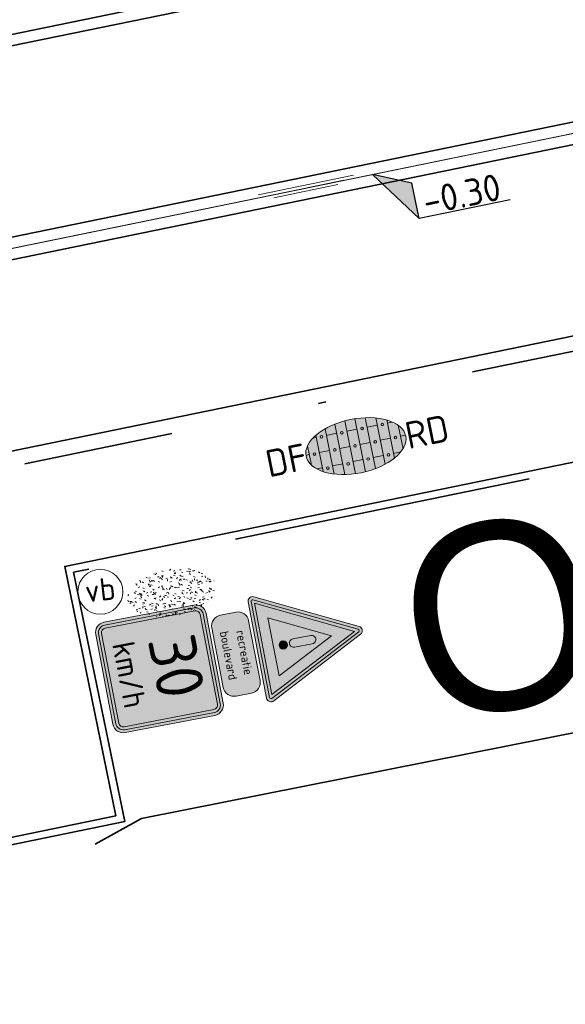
# Model space of a CAD drawing. Header units: metres. Extents: x 0 to 269924, y 0 to 933292.
# Tile 188 of 247: x 135079 to 135086, y 466664 to 466677. Entities that reach past the tile are written whole.
import ezdxf
from ezdxf import colors
from ezdxf.entities.mleader import LeaderData, LeaderLine
from ezdxf.enums import TextEntityAlignment as Align
from ezdxf.math import Vec2, Vec3

# ---------------------------------------------------------------- set-up
doc = ezdxf.new("R2018")
doc.units = ezdxf.units.M
for name, pattern in [('VH-GELEIDEBAND', [6, 2, -2, 0, -2]), ('VH-OPSLUITBAND_100X200', [16, 8, -2, 4, -2]), ('VH-OPSLUITBAND_150X250', [24, 16, -2, 4, -2]), ('XX-PROJECTGRENS', [18, 12, -3, 0, -3])]:
    doc.linetypes.add(name, pattern=pattern)
doc.layers.add('N-WE-GR-GRAS-S', color=7, linetype='Continuous', lineweight=18, true_color=0x00a500)
doc.layers.add('N-WE-IE-MEUBILAIR_WEGMEUBILAIR-S', color=7, linetype='Continuous', lineweight=18, true_color=0xffffff)
for name, color, linetype, lineweight in [('N-WE-KG-GRENS_PROJECT-G', 7, 'XX-PROJECTGRENS', 35), ('N-WE-KL-ET_LS_OV_LICHTMAST-S', 190, 'Continuous', 25), ('N-WE-VH-GOOT-S', 170, 'Continuous', 18), ('N-WE-VH-GOOT_STRAATBAKSTEEN-G', 170, 'Continuous', 35), ('N-WE-VH-KANTOPSLUITING-T18', 10, 'Continuous', 18), ('N-WE-VH-KANTOPSLUITING_GELEIDEBAND_50 200_250-G', 20, 'VH-GELEIDEBAND', 35), ('N-WE-VH-KANTOPSLUITING_OPSLUITBAND_100X200-G', 150, 'VH-OPSLUITBAND_100X200', 35), ('N-WE-VH-KANTOPSLUITING_OPSLUITBAND_150X250-G', 150, 'VH-OPSLUITBAND_150X250', 35), ('N-WE-VH-KANTOPSLUITING_VOORKANTBAND-G', 50, 'Continuous', 35), ('N-WE-VH-VERHARDING-T18', 10, 'Continuous', 18), ('N-WE-VH-VERHARDING_ASFALT-S', 7, 'Continuous', 18), ('N-WE-VH-VERHARDING_STRAATBAKSTEEN-S', 7, 'Continuous', 18), ('N-WE-VW-VERKEERSTEKEN_BORD_A-S', 7, 'Continuous', 25), ('N-WE-VW-VERKEERSTEKEN_BORD_J-S', 7, 'Continuous', 25), ('N-WE-VW-VERKEERSTEKEN_BORD_ONDERBORD-S', 7, 'Continuous', 25), ('X-XX-AL-HOOGTELABEL-S', 7, 'Continuous', 25)]:
    doc.layers.add(name, color=color, linetype=linetype, lineweight=lineweight)
doc.layers.add('X-XX-AL-HULPLIJN-G', color=30, linetype='Continuous', lineweight=18, plot=False)
doc.styles.add('NLCS-ISO', font='NLCS-ISO.ttf')
doc.styles.add('NLCS-ISO-M200-T18', font='NLCS-ISO.ttf', dxfattribs={"height": 0.36})
doc.styles.add('NLCS-RVV-M200-T25', font='NLCS-RVV.ttf')
doc.styles.get("Standard").update_dxf_attribs({"font": 'romand.shx'})

# ---------------------------------------------------------------- blocks, each defined once
blk = doc.blocks.new('*U114')
for p, q in [((2.493, -1.033), (0, 0)), ((0, 0), (2.564, -3.433)), ((2.564, -3.433), (2.493, -1.033)), ((8.765, -3.249), (2.564, -3.433))]:
    blk.add_line(p, q)
blk.add_solid([(2.493, -1.033), (0, 0), (2.564, -3.433)])
at = {"style": 'NLCS-ISO'}
blk.add_attdef('...', text='', height=1.8, rotation=1.70235, dxfattribs=at).set_placement((5.677, -3.76), align=Align.BOTTOM_CENTER)
blk = doc.blocks.new('*U115')
at = {"layer": 'X-XX-AL-HOOGTELABEL-S', "xscale": 0.2000000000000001, "yscale": 0.2000000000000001, "zscale": 0.2000000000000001, "rotation": 358.2976530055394}
blk.add_blockref('*U114', (0, 0), dxfattribs=at).add_auto_attribs({'...': '-0.30'})
blk = doc.blocks.new('*U116')
at = {"layer": 'N-WE-VH-VERHARDING_ASFALT-S', "color": 0, "linetype": 'ByBlock', "lineweight": -2, "transparency": 16777216, "rotation": 11.58876886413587}
blk.add_blockref('*U115', (135083.348, 466675.221), dxfattribs=at)
blk = doc.blocks.new('*U540')
at = {"lineweight": 30, "flags": 106}
blk.add_attdef('OB', text='', height=0.36, dxfattribs=at).set_placement((0, 0.1), align=Align.BOTTOM_CENTER)
blk = doc.blocks.new('SVH-GOOT_SYMBOOL-SO')
at = {"color": 7, "linetype": 'Continuous'}
for p, q in [((0, 2.669), (0, -2.669)), ((0.2, 3.125), (0.2, -3.359)), ((-0.206, 2.137), (-0.206, -2.217))]:
    blk.add_line(p, q, dxfattribs=at)
at = {"style": 'NLCS-ISO'}
blk.add_attdef('MATERIAAL', text='', height=1.8, dxfattribs=at).set_placement((-1.098, 0), align=Align.MIDDLE_RIGHT)
blk.add_attdef('KLEUR', text='', height=1.8, dxfattribs=at).set_placement((1.1, 0), align=Align.MIDDLE_LEFT)
blk = doc.blocks.new('*U586')
at = {"layer": 'N-WE-VH-GOOT-S', "xscale": 0.2, "yscale": 0.2, "zscale": 0.2, "rotation": 90.04068231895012}
blk.add_blockref('SVH-GOOT_SYMBOOL-SO', (0, 0), dxfattribs=at)
blk = doc.blocks.new('*U587')
at = {"layer": 'N-WE-KL-ET_LS_OV_LICHTMAST-S', "color": 0, "linetype": 'ByBlock', "lineweight": -2, "transparency": 16777216, "rotation": 11.58876886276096}
blk.add_blockref('*U586', (135082.442, 466675.036), dxfattribs=at)
blk = doc.blocks.new('SVH-SBS_DIKFORMAAT_HALFST_KL-SO')
h = blk.add_hatch(color=254)
edge = h.paths.add_edge_path()
edge.add_ellipse((0.057, -0.028), major_axis=(3.395, 0), ratio=0.533267, start_angle=0, end_angle=360)
for p, q in [((-1.725, -1.569), (-1.725, 1.513)), ((-1.035, -1.742), (-1.035, 1.686)), ((-0.345, -1.825), (-0.345, 1.77)), ((0.345, -1.832), (0.345, 1.776)), ((1.035, -1.761), (1.035, 1.706)), ((1.725, -1.604), (1.725, 1.549)), ((-2.653, 1.063), (-2.415, 1.063)), ((-2.415, -1.269), (-2.415, 1.213)), ((-1.725, 1.063), (-1.035, 1.063)), ((-0.345, 1.063), (0.345, 1.063)), ((1.035, 1.063), (1.725, 1.063)), ((2.415, -1.33), (2.415, 1.274)), ((2.415, 1.063), (2.766, 1.063)), ((3.105, -0.825), (3.105, 0.769)), ((-3.337, 0.028), (-3.105, 0.028)), ((-3.105, -0.687), (-3.105, 0.632)), ((-2.415, 0.028), (-1.725, 0.028)), ((-1.035, 0.028), (-0.345, 0.028)), ((0.345, 0.028), (1.035, 0.028)), ((1.725, 0.028), (2.415, 0.028)), ((3.105, 0.028), (3.45, 0.028)), ((-2.799, -1.007), (-2.415, -1.007)), ((-1.725, -1.007), (-1.035, -1.007)), ((-0.345, -1.007), (0.345, -1.007)), ((1.035, -1.007), (1.725, -1.007)), ((2.415, -1.007), (2.912, -1.007))]:
    blk.add_line(p, q)
for centre in [(-2.07, 1.035), (-0.69, 1.035), (0.69, 1.035), (2.07, 1.035), (-2.76, 0), (-1.38, 0), (0, 0), (1.38, 0), (2.76, 0), (-2.07, -1.091), (-0.69, -1.091), (0.69, -1.035), (2.07, -1.035)]:
    blk.add_circle(centre, 0.0881)
blk.add_ellipse((0.057, -0.028), major_axis=(3.395, 0), ratio=0.533267)
at = {"style": 'NLCS-ISO'}
blk.add_attdef('FORMAAT', text='', height=1.8, dxfattribs=at).set_placement((-3.338, -0.028), align=Align.MIDDLE_RIGHT)
blk.add_attdef('KLEUR', text='', height=1.8, dxfattribs=at).set_placement((3.452, -0.028), align=Align.MIDDLE_LEFT)
at = {"style": 'NLCS-ISO', "flags": 1}
blk.add_attdef('FUNCTIE', text='', height=1.8, dxfattribs=at).set_placement((0.116, -3.585), align=Align.MIDDLE_CENTER)
blk = doc.blocks.new('SIE-WEG_PAAL_VERKEERSBORD-SO')
at = {"color": 0, "linetype": 'ByBlock', "lineweight": 18}
blk.add_circle((0, 0), 1.5, dxfattribs=at)
at = {"color": 0, "linetype": 'ByBlock', "lineweight": 18, "style": 'NLCS-ISO'}
blk.add_text('vb', height=1.5, dxfattribs=at).set_placement((0, 0.132), align=Align.MIDDLE_CENTER)
blk = doc.blocks.new('N-SVW-VERKEERSTEKEN_BORD_A04_030-SO')
at = {"true_color": 0x007dc8}
h = blk.add_hatch(color=152, dxfattribs=at)
h.dxf.hatch_style = 1
h.paths.add_polyline_path([(3.05, 3.75), (-3.05, 3.75, 0.414214), (-3.75, 3.05), (-3.75, 0), (-3.55, 0), (-3.55, 3.05, -0.414214), (-3.05, 3.55), (3.05, 3.55, -0.414214), (3.55, 3.05), (3.55, 0), (3.75, 0), (3.75, 3.05, 0.414214)])
at = {"true_color": 0xffffff}
h = blk.add_hatch(color=7, dxfattribs=at)
h.dxf.hatch_style = 1
h.paths.add_polyline_path([(3.05, 3.55), (-3.05, 3.55, 0.414214), (-3.55, 3.05), (-3.55, 0), (-3.35, 0), (-3.35, 3.05, -0.414214), (-3.05, 3.35), (3.05, 3.35, -0.414214), (3.35, 3.05), (3.35, 0), (3.55, 0), (3.55, 3.05, 0.414214)])
at = {"true_color": 0x007dc8}
h = blk.add_hatch(color=152, dxfattribs=at)
h.dxf.hatch_style = 1
h.paths.add_polyline_path([(3.35, 3.05, 0.414214), (3.05, 3.35), (-3.05, 3.35, 0.414214), (-3.35, 3.05), (-3.35, 0), (3.35, 0)], flags=17)
h = blk.add_hatch(color=152, dxfattribs=at)
h.dxf.hatch_style = 1
h.paths.add_polyline_path([(-3.55, 0), (-3.75, 0), (-3.75, -3.05, 0.414214), (-3.05, -3.75), (3.05, -3.75, 0.414214), (3.75, -3.05), (3.75, 0), (3.55, 0), (3.55, -3.05, -0.414214), (3.05, -3.55), (-3.05, -3.55, -0.414214), (-3.55, -3.05)])
at = {"true_color": 0xffffff}
h = blk.add_hatch(color=7, dxfattribs=at)
h.dxf.hatch_style = 1
h.paths.add_polyline_path([(-3.35, 0), (-3.55, 0), (-3.55, -3.05, 0.414214), (-3.05, -3.55), (3.05, -3.55, 0.414214), (3.55, -3.05), (3.55, 0), (3.35, 0), (3.35, -3.05, -0.414214), (3.05, -3.35), (-3.05, -3.35, -0.414214), (-3.35, -3.05)])
at = {"true_color": 0x007dc8}
h = blk.add_hatch(color=152, dxfattribs=at)
h.dxf.hatch_style = 1
h.paths.add_polyline_path([(3.35, 0), (-3.35, 0), (-3.35, -3.05, 0.414214), (-3.05, -3.35), (3.05, -3.35, 0.414214), (3.35, -3.05)], flags=17)
at = {"color": 145, "lineweight": 0, "true_color": 0x377daf}
blk.add_lwpolyline([(-3.05, -3.75), (3.05, -3.75, 0.414214), (3.75, -3.05), (3.75, 3.05, 0.414214), (3.05, 3.75), (-3.05, 3.75, 0.414214), (-3.75, 3.05), (-3.75, -3.05, 0.414214)], format="xyb", close=True, dxfattribs=at)
at = {"color": 7, "lineweight": 0, "true_color": 0xffffff}
for points in [[(-3.05, -3.55), (3.05, -3.55, 0.414214), (3.55, -3.05), (3.55, 3.05, 0.414214), (3.05, 3.55), (-3.05, 3.55, 0.414214), (-3.55, 3.05), (-3.55, -3.05, 0.414214)], [(-3.05, -3.35), (3.05, -3.35, 0.414214), (3.35, -3.05), (3.35, 3.05, 0.414214), (3.05, 3.35), (-3.05, 3.35, 0.414214), (-3.35, 3.05), (-3.35, -3.05, 0.414214)]]:
    blk.add_lwpolyline(points, format="xyb", close=True, dxfattribs=at)
at = {"color": 7, "true_color": 0xffffff, "style": 'NLCS-RVV-M200-T25'}
for s, height, p in [('30', 3.15, (0.05, 1.15)), ('km/h', 1.5, (0, -2.05))]:
    blk.add_text(s, height=height, dxfattribs=at).set_placement(p, align=Align.MIDDLE_CENTER)
blk = doc.blocks.new('N-SVW-VERKEERSTEKEN_BORD_J37-SO')
at = {"true_color": 0xff0000}
h = blk.add_hatch(color=1, dxfattribs=at)
h.dxf.hatch_style = 1
h.paths.add_polyline_path([(0, -3.365), (-3.265, -3.365, -0.557537), (-3.354, -3.22), (-0.089, 3.309, -0.284079), (0, 3.365), (0, 3.565, 0.284079), (-0.268, 3.399), (-3.533, -3.13, 0.557537), (-3.265, -3.565), (0, -3.565)])
at = {"true_color": 0xffffff}
h = blk.add_hatch(color=7, dxfattribs=at)
h.dxf.hatch_style = 1
h.paths.add_polyline_path([(0, 3.041), (0, 3.365, 0.284079), (-0.089, 3.309), (-3.354, -3.22, 0.557537), (-3.265, -3.365), (0, -3.365), (0, -3.165), (-3.103, -3.165)])
at = {"true_color": 0xff0000}
h = blk.add_hatch(color=1, dxfattribs=at)
h.dxf.hatch_style = 1
h.paths.add_polyline_path([(3.533, -3.13), (0.268, 3.399, 0.284079), (0, 3.565), (0, 3.365, -0.284079), (0.089, 3.309), (3.354, -3.22, -0.557537), (3.265, -3.365), (0, -3.365), (0, -3.565), (3.265, -3.565, 0.557537)])
at = {"true_color": 0xffffff}
h = blk.add_hatch(color=7, dxfattribs=at)
h.dxf.hatch_style = 1
h.paths.add_polyline_path([(0.089, 3.309, 0.284079), (0, 3.365), (0, 3.041), (3.103, -3.165), (0, -3.165), (0, -3.365), (3.265, -3.365, 0.557537), (3.354, -3.22)])
at = {"true_color": 0xff0000}
h = blk.add_hatch(color=1, dxfattribs=at)
h.dxf.hatch_style = 1
h.paths.add_polyline_path([(0, 3.041), (-3.103, -3.165), (0, -3.165), (0, -2.465), (-1.97, -2.465), (0, 1.476)], flags=17)
h = blk.add_hatch(color=1, dxfattribs=at)
h.dxf.hatch_style = 1
h.paths.add_polyline_path([(0, 3.041), (0, 1.476), (1.97, -2.465), (0, -2.465), (0, -3.165), (3.103, -3.165)], flags=17)
at = {"true_color": 0xffffff}
h = blk.add_hatch(color=7, dxfattribs=at)
h.dxf.hatch_style = 1
h.paths.add_polyline_path([(0, 1.476), (-1.97, -2.465), (1.97, -2.465)])
h.paths.add_polyline_path([(0.277, -1.801, -1), (-0.287, -1.801, -1)], flags=16)
h.paths.add_polyline_path([(-0.284, 0.123, -1), (0.277, 0.123), (0.277, -1.091, -1), (-0.284, -1.091)], flags=16)
at = {"true_color": 0x191919}
h = blk.add_hatch(color=250, dxfattribs=at)
h.dxf.hatch_style = 1
h.paths.add_polyline_path([(0.277, 0.123), (0.277, -1.091, -1), (-0.284, -1.091), (-0.284, 0.123, -1)])
h = blk.add_hatch(color=250, dxfattribs=at)
h.dxf.hatch_style = 1
h.paths.add_polyline_path([(-0.287, -1.801, 1), (0.277, -1.801, 1)])
at = {"color": 1, "lineweight": 0, "true_color": 0xff0000}
blk.add_lwpolyline([(3.533, -3.13), (0.268, 3.399, 0.618034), (-0.268, 3.399), (-3.533, -3.13, 0.557537), (-3.265, -3.565), (3.265, -3.565, 0.557537)], format="xyb", close=True, dxfattribs=at)
at = {"color": 7, "lineweight": 0, "true_color": 0xffffff}
blk.add_lwpolyline([(3.354, -3.22), (0.089, 3.309, 0.618034), (-0.089, 3.309), (-3.354, -3.22, 0.557537), (-3.265, -3.365), (3.265, -3.365, 0.557537)], format="xyb", close=True, dxfattribs=at)
for points in [[(3.103, -3.165), (0, 3.041), (-3.103, -3.165)], [(1.97, -2.465), (0, 1.476), (-1.97, -2.465)]]:
    blk.add_lwpolyline(points, close=True, dxfattribs=at)
at = {"color": 250, "lineweight": 0, "true_color": 0x191919}
blk.add_lwpolyline([(0.277, 0.122, 1.004499), (-0.284, 0.122), (-0.284, -1.091, 1), (0.277, -1.091)], format="xyb", close=True, dxfattribs=at)
blk.add_circle((-0.005, -1.801), 0.282, dxfattribs=at)
blk = doc.blocks.new('N-SVW-VERKEERSTEKEN_BORD_ONDERBORD_OB203P-SO')
at = {"true_color": 0xffffff}
h = blk.add_hatch(color=7, dxfattribs=at)
h.dxf.hatch_style = 1
edge = h.paths.add_edge_path()
edge.add_line((2.75, -0.524), (2.75, 0.524))
edge.add_arc((2.024, 0.524), 0.726, 0, 90)
edge.add_line((2.024, 1.25), (-2.024, 1.25))
edge.add_arc((-2.024, 0.524), 0.726, 90, 180)
edge.add_line((-2.75, 0.524), (-2.75, -0.524))
edge.add_arc((-2.024, -0.524), 0.726, 180, 270)
edge.add_line((-2.024, -1.25), (2.024, -1.25))
edge.add_arc((2.024, -0.524), 0.726, 270, 360)
at = {"color": 250, "lineweight": 0, "true_color": 0x191919}
blk.add_lwpolyline([(2.75, -0.524), (2.75, 0.524, 0.414214), (2.024, 1.25), (-2.024, 1.25, 0.414214), (-2.75, 0.524), (-2.75, -0.524, 0.414214), (-2.024, -1.25), (2.024, -1.25, 0.414214)], format="xyb", close=True, dxfattribs=at)
at = {"color": 250, "true_color": 0x191919, "style": 'NLCS-RVV-M200-T25'}
for tag, p in [('RVV_OB203_D', (0, 0.289)), ('RVV_OB203_T', (0, -0.787))]:
    blk.add_attdef(tag, text='', height=0.575, dxfattribs=at).set_placement(p, align=Align.CENTER)
blk = doc.blocks.new('SGR-GRAS_01-SO')
at = {"ltscale": 0.1}
for p, q in [((-0.939, 0.84), (-1.004, 0.878)), ((-0.576, 0.919), (-0.64, 0.957)), ((-0.562, 0.919), (-0.509, 0.972)), ((-0.212, 0.998), (-0.269, 1.031)), ((0.073, 0.993), (0.138, 1.031)), ((0.239, 0.923), (0.312, 0.942)), ((0.317, 0.814), (0.304, 0.888)), ((0.594, 0.925), (0.522, 0.945)), ((0.912, 0.894), (0.907, 0.925)), ((1.012, 0.869), (0.947, 0.906)), ((-1.448, 0.644), (-1.521, 0.664)), ((-1.469, 0.576), (-1.482, 0.65)), ((-1.427, 0.476), (-1.354, 0.496)), ((-1.302, 0.761), (-1.324, 0.774)), ((-1.284, 0.684), (-1.278, 0.759)), ((-1.154, 0.647), (-1.207, 0.7)), ((-0.968, 0.512), (-0.915, 0.565)), ((-0.893, 0.496), (-0.965, 0.515)), ((-0.923, 0.418), (-0.858, 0.456)), ((-0.892, 0.812), (-0.817, 0.812)), ((-0.873, 0.655), (-0.886, 0.729)), ((-0.871, 0.625), (-0.799, 0.644)), ((-0.804, 0.474), (-0.869, 0.511)), ((-0.73, 0.647), (-0.783, 0.7)), ((-0.689, 0.607), (-0.682, 0.682)), ((-0.441, 0.553), (-0.506, 0.59)), ((-0.427, 0.785), (-0.499, 0.804)), ((-0.425, 0.706), (-0.36, 0.743)), ((-0.305, 0.647), (-0.358, 0.7)), ((-0.317, 0.812), (-0.242, 0.812)), ((-0.316, 0.774), (-0.244, 0.793)), ((-0.278, 0.735), (-0.291, 0.809)), ((-0.078, 0.632), (-0.143, 0.669)), ((-0.093, 0.53), (-0.087, 0.604)), ((-0.002, 0.47), (0.071, 0.489)), ((0.128, 0.636), (0.056, 0.656)), ((0.119, 0.647), (0.066, 0.7)), ((0.286, 0.711), (0.221, 0.748)), ((0.258, 0.812), (0.333, 0.812)), ((0.322, 0.565), (0.375, 0.618)), ((0.429, 0.477), (0.494, 0.514)), ((0.543, 0.647), (0.49, 0.7)), ((0.502, 0.452), (0.509, 0.527)), ((0.554, 0.619), (0.626, 0.638)), ((0.649, 0.79), (0.584, 0.827)), ((0.684, 0.487), (0.611, 0.507)), ((0.784, 0.423), (0.719, 0.461)), ((0.833, 0.812), (0.908, 0.812)), ((0.967, 0.647), (0.914, 0.7)), ((0.927, 0.764), (0.992, 0.802)), ((1.15, 0.777), (1.077, 0.796)), ((1.147, 0.502), (1.082, 0.54)), ((1.098, 0.375), (1.104, 0.45)), ((1.109, 0.767), (1.182, 0.787)), ((1.392, 0.647), (1.339, 0.7)), ((1.424, 0.463), (1.496, 0.483)), ((1.51, 0.581), (1.445, 0.619)), ((1.607, 0.407), (1.594, 0.481)), ((-1.964, -0.07), (-1.977, 0.004)), ((-1.93, 0.188), (-1.925, 0.244)), ((-1.893, 0.237), (-1.921, 0.253)), ((-1.668, 0.023), (-1.595, 0.043)), ((-1.596, 0.241), (-1.649, 0.294)), ((-1.53, 0.316), (-1.595, 0.353)), ((-1.517, 0.187), (-1.442, 0.187)), ((-1.358, 0.206), (-1.431, 0.226)), ((-1.421, 0.131), (-1.356, 0.168)), ((-1.369, 0.009), (-1.382, 0.083)), ((-1.375, 0.106), (-1.322, 0.159)), ((-1.334, 0.111), (-1.328, 0.186)), ((-1.167, 0.395), (-1.232, 0.432)), ((-1.172, 0.241), (-1.225, 0.294)), ((-1.112, 0.172), (-1.04, 0.192)), ((-1.032, 0.028), (-1.097, 0.066)), ((-0.942, 0.187), (-0.867, 0.187)), ((-0.803, 0.057), (-0.875, 0.077)), ((-0.747, 0.241), (-0.8, 0.294)), ((-0.773, 0.089), (-0.786, 0.163)), ((-0.739, 0.034), (-0.732, 0.109)), ((-0.669, 0.107), (-0.734, 0.145)), ((-0.557, 0.321), (-0.485, 0.34)), ((-0.337, 0.347), (-0.41, 0.366)), ((-0.323, 0.241), (-0.376, 0.294)), ((-0.306, 0.186), (-0.371, 0.224)), ((-0.367, 0.187), (-0.292, 0.187)), ((-0.243, 0.017), (-0.17, 0.036)), ((-0.178, 0.169), (-0.191, 0.242)), ((-0.143, -0.043), (-0.137, 0.032)), ((-0.085, 0.159), (-0.032, 0.212)), ((-0.069, 0.189), (-0.004, 0.227)), ((0.057, 0.265), (-0.008, 0.303)), ((0.101, 0.241), (0.048, 0.294)), ((0.218, 0.198), (0.146, 0.217)), ((0.208, 0.187), (0.283, 0.187)), ((0.313, 0.166), (0.385, 0.185)), ((0.42, 0.344), (0.355, 0.382)), ((0.417, 0.248), (0.404, 0.322)), ((0.526, 0.241), (0.472, 0.294)), ((0.555, -0.022), (0.49, 0.015)), ((0.774, 0.049), (0.701, 0.069)), ((0.783, 0.187), (0.858, 0.187)), ((0.918, 0.057), (0.853, 0.094)), ((0.868, 0.315), (0.941, 0.334)), ((0.95, 0.241), (0.897, 0.294)), ((1.012, 0.328), (0.999, 0.402)), ((1.239, 0.338), (1.167, 0.358)), ((1.183, 0.011), (1.255, 0.03)), ((1.206, 0.212), (1.259, 0.265)), ((1.282, 0.136), (1.217, 0.173)), ((1.283, 0.248), (1.348, 0.286)), ((1.374, 0.241), (1.321, 0.294)), ((1.358, 0.187), (1.433, 0.187)), ((1.645, 0.215), (1.58, 0.252)), ((1.693, 0.298), (1.7, 0.373)), ((1.795, 0.19), (1.722, 0.209)), ((1.738, 0.159), (1.81, 0.179)), ((1.798, 0.241), (1.745, 0.294)), ((1.933, 0.187), (1.948, 0.187)), ((-1.918, -0.157), (-1.854, -0.119)), ((-1.824, -0.083), (-1.897, -0.064)), ((-1.759, -0.13), (-1.823, -0.092)), ((-1.782, -0.301), (-1.729, -0.248)), ((-1.613, -0.166), (-1.667, -0.113)), ((-1.395, -0.051), (-1.46, -0.013)), ((-1.385, -0.462), (-1.378, -0.387)), ((-1.353, -0.281), (-1.281, -0.261)), ((-1.269, -0.232), (-1.341, -0.212)), ((-1.261, -0.417), (-1.326, -0.38)), ((-1.189, -0.166), (-1.242, -0.113)), ((-1.065, -0.386), (-1, -0.348)), ((-0.897, -0.338), (-0.962, -0.301)), ((-0.765, -0.166), (-0.818, -0.113)), ((-0.798, -0.132), (-0.726, -0.112)), ((-0.713, -0.381), (-0.786, -0.361)), ((-0.674, -0.477), (-0.687, -0.403)), ((-0.534, -0.259), (-0.599, -0.222)), ((-0.567, -0.098), (-0.502, -0.061)), ((-0.491, -0.248), (-0.438, -0.195)), ((-0.484, -0.436), (-0.411, -0.416)), ((-0.341, -0.166), (-0.394, -0.113)), ((-0.248, -0.091), (-0.32, -0.072)), ((-0.171, -0.18), (-0.236, -0.143)), ((-0.078, -0.398), (-0.091, -0.324)), ((0.084, -0.166), (0.031, -0.113)), ((0.072, -0.287), (0.144, -0.268)), ((0.192, -0.101), (0.127, -0.064)), ((0.308, -0.24), (0.235, -0.221)), ((0.327, -0.468), (0.262, -0.43)), ((0.287, -0.327), (0.352, -0.289)), ((0.452, -0.12), (0.459, -0.046)), ((0.508, -0.166), (0.455, -0.113)), ((0.517, -0.318), (0.504, -0.244)), ((0.69, -0.389), (0.625, -0.351)), ((0.627, -0.138), (0.7, -0.119)), ((0.785, -0.039), (0.85, -0.002)), ((0.863, -0.389), (0.791, -0.37)), ((0.799, -0.195), (0.852, -0.142)), ((0.932, -0.166), (0.879, -0.113)), ((0.942, -0.442), (1.014, -0.423)), ((1.053, -0.31), (0.988, -0.272)), ((1.048, -0.198), (1.054, -0.123)), ((1.112, -0.239), (1.099, -0.165)), ((1.329, -0.1), (1.256, -0.08)), ((1.356, -0.166), (1.303, -0.113)), ((1.416, -0.231), (1.351, -0.193)), ((1.497, -0.293), (1.569, -0.274)), ((1.639, -0.268), (1.704, -0.231)), ((1.643, -0.275), (1.65, -0.2)), ((1.707, -0.159), (1.694, -0.085)), ((1.779, -0.152), (1.715, -0.114)), ((1.781, -0.166), (1.728, -0.113)), ((1.884, -0.248), (1.812, -0.229)), ((-1.624, -0.496), (-1.689, -0.459)), ((-1.631, -0.572), (-1.684, -0.519)), ((-1.567, -0.438), (-1.492, -0.438)), ((-1.535, -0.657), (-1.498, -0.636)), ((-1.269, -0.557), (-1.282, -0.483)), ((-1.207, -0.572), (-1.26, -0.519)), ((-1.179, -0.67), (-1.252, -0.651)), ((-1.126, -0.784), (-1.191, -0.746)), ((-1.039, -0.585), (-0.967, -0.565)), ((-0.992, -0.438), (-0.917, -0.438)), ((-0.898, -0.654), (-0.845, -0.601)), ((-0.783, -0.572), (-0.836, -0.519)), ((-0.763, -0.705), (-0.828, -0.667)), ((-0.789, -0.539), (-0.782, -0.464)), ((-0.725, -0.889), (-0.652, -0.869)), ((-0.709, -0.902), (-0.644, -0.864)), ((-0.624, -0.819), (-0.696, -0.799)), ((-0.399, -0.626), (-0.464, -0.588)), ((-0.417, -0.438), (-0.342, -0.438)), ((-0.358, -0.572), (-0.411, -0.519)), ((-0.158, -0.529), (-0.23, -0.51)), ((-0.211, -0.614), (-0.146, -0.577)), ((-0.193, -0.616), (-0.187, -0.541)), ((-0.169, -0.74), (-0.097, -0.72)), ((-0.036, -0.547), (-0.101, -0.509)), ((0.066, -0.572), (0.013, -0.519)), ((0.099, -0.913), (0.034, -0.876)), ((0.158, -0.438), (0.233, -0.438)), ((0.397, -0.678), (0.325, -0.659)), ((0.386, -0.591), (0.459, -0.572)), ((0.393, -0.601), (0.446, -0.548)), ((0.462, -0.834), (0.397, -0.797)), ((0.402, -0.693), (0.409, -0.618)), ((0.49, -0.572), (0.437, -0.519)), ((0.617, -0.884), (0.604, -0.81)), ((0.643, -0.843), (0.708, -0.806)), ((0.701, -0.895), (0.773, -0.876)), ((0.733, -0.438), (0.808, -0.438)), ((0.825, -0.755), (0.76, -0.718)), ((0.914, -0.572), (0.861, -0.519)), ((0.953, -0.827), (0.88, -0.808)), ((0.998, -0.77), (1.004, -0.696)), ((1.188, -0.676), (1.123, -0.639)), ((1.141, -0.556), (1.206, -0.518)), ((1.212, -0.805), (1.199, -0.731)), ((1.256, -0.746), (1.328, -0.727)), ((1.339, -0.572), (1.286, -0.519)), ((1.308, -0.438), (1.383, -0.438)), ((1.419, -0.538), (1.346, -0.518)), ((1.551, -0.597), (1.486, -0.56)), ((1.684, -0.547), (1.736, -0.495)), ((1.713, -0.522), (1.71, -0.519)), ((-0.836, -0.943), (-0.853, -0.926)), ((-0.582, -0.994), (-0.587, -0.97)), ((-0.376, -0.979), (-0.429, -0.926)), ((-0.265, -0.992), (-0.33, -0.955)), ((-0.068, -0.968), (-0.141, -0.948)), ((-0.014, -1.008), (0.039, -0.955)), ((0.048, -0.979), (-0.005, -0.926)), ((0.021, -0.964), (0.008, -0.89)), ((0.172, -1.037), (0.218, -1.024)), ((0.472, -0.979), (0.419, -0.926)), ((0.856, -0.938), (0.844, -0.926))]:
    blk.add_line(p, q, dxfattribs=at)
at = {"ltscale": 0.1, "style": 'NLCS-ISO'}
blk.add_attdef('TYPE', text='', height=0.5, dxfattribs=at).set_placement((3.471, -0.016), align=Align.MIDDLE_CENTER)

msp = doc.modelspace()

# ---------------------------------------------------------------- linework, layer by layer
at = {"layer": 'N-WE-KG-GRENS_PROJECT-G', "flags": 128}
msp.add_lwpolyline([(133942.152, 466524.013), (133955.533, 466522.507), (133956.145, 466521.626), (133962.811, 466521.355), (133963.543, 466522.67), (133965.054, 466522.563), (133965.551, 466521.193), (133981.5, 466520.334), (133981.565, 466520.896), (133982.028, 466520.86), (133994.134, 466520.33), (133994.151, 466519.671), (134009.067, 466519.478), (134013.911, 466519.512), (134027.732, 466519.636), (134028.693, 466519.554), (134034.796, 466519.611), (134050.86, 466519.659), (134068.501, 466520.152), (134071.254, 466520.237), (134077.26, 466520.692), (134094.041, 466522.635), (134101.385, 466523.282), (134101.428, 466523.91), (134128.995, 466527.092), (134141.938, 466528.627), (134148.421, 466529.392), (134148.476, 466529.087), (134157.108, 466530.24), (134157.762, 466530.339), (134157.953, 466529.076), (134163.706, 466529.946), (134172.69, 466531.055), (134201.838, 466535.069), (134202.197, 466534.878), (134203.304, 466535.042), (134208.161, 466535.722), (134214.682, 466536.673), (134215.15, 466536.846), (134235.766, 466539.754), (134239.587, 466540.449), (134251.117, 466542.218), (134251.536, 466542.09), (134264.479, 466543.833), (134264.487, 466544.317), (134273.56, 466545.641), (134273.608, 466545.287), (134285.679, 466546.863), (134299.118, 466548.971), (134309.192, 466550.345), (134329.805, 466553.659), (134341.526, 466555.206), (134346.97, 466556.112), (134351.977, 466556.025), (134358.949, 466556.887), (134359.186, 466557.313), (134365.426, 466557.917), (134389.225, 466560.758), (134395.395, 466561.519), (134400.633, 466562.019), (134418.638, 466563.907), (134426.404, 466566.343), (134432.472, 466567.14), (134437.532, 466567.422), (134444.848, 466568.25), (134448.277, 466568.388), (134484.594, 466572.762), (134486.539, 466572.966), (134490.599, 466573.546), (134498.499, 466574.536), (134514.318, 466576.701), (134542.397, 466581.367), (134546.702, 466582.122), (134551.593, 466582.441), (134551.871, 466583.179), (134557.906, 466584.406), (134558.276, 466584.115), (134567.36, 466586.004), (134582.717, 466588.715), (134583.108, 466588.972), (134590.444, 466590.398), (134630.038, 466598.271), (134633.264, 466598.923), (134632.087, 466604.993), (134646.051, 466607.537), (134647.414, 466607.429), (134666.972, 466611.405), (134675.342, 466617.463), (134674.819, 466607.593), (134696.995, 466610.537), (134702.172, 466611.327), (134706.525, 466612.071), (134709.085, 466612.323), (134712.087, 466612.776), (134715, 466613.203), (134716.349, 466613.229), (134723.364, 466613.968), (134738.981, 466616.639), (134746.062, 466617.28), (134746.09, 466616.641), (134760.121, 466618.861), (134759.993, 466619.829), (134768.446, 466621.137), (134784.615, 466623.738), (134787.541, 466625.072), (134796.772, 466626.479), (134796.899, 466625.715), (134813.878, 466628.545), (134820.226, 466629.584), (134847.68, 466634.234), (134881.79, 466639.204), (134881.926, 466639.532), (134884.43, 466640.009), (134893.797, 466641.711), (134903.085, 466643.328), (134904.138, 466643.527), (134920.265, 466646.374), (134921.332, 466646.578), (134937.367, 466649.518), (134938.501, 466649.708), (134961.555, 466654.096), (134967.764, 466655.262), (134974.722, 466656.563), (134984.23, 466658.491), (134992.023, 466659.998), (134995.809, 466660.766), (135000.442, 466661.693), (135009.695, 466663.648), (135010.659, 466663.869), (135018.832, 466665.618), (135021.92, 466666.314), (135034.093, 466668.943), (135034.161, 466668.769), (135043.8, 466670.832), (135059.084, 466674.02), (135068.771, 466676.078), (135083.089, 466679.034), (135091.902, 466680.993), (135097.488, 466682.166), (135104.831, 466683.651), (135116.534, 466686.231), (135119.892, 466686.792), (135126.3, 466688.013), (135127.347, 466688.196), (135130.448, 466688.891), (135135.602, 466689.887), (135140.19, 466691.518), (135166.592, 466696.94), (135182.368, 466700.724), (135201.902, 466704.748), (135203.941, 466705.082), (135209.867, 466705.957), (135217.801, 466707.782), (135228.821, 466709.933), (135242.391, 466712.598), (135277.698, 466719.723), (135279.457, 466720.111), (135279.55, 466721.578), (135288.178, 466723.073), (135350.963, 466735.305), (135501.986, 466763.685), (135501.162, 466761.839), (135525.132, 466766.833), (135533.639, 466768.672), (135569.042, 466775.188), (135582.767, 466777.378), (135584.022, 466777.634), (135585.675, 466776.264, 0.01918), (135652.451, 466792.01), (135652.891, 466793.457), (135660.981, 466795.919), (135661.574, 466796.074), (135664.481, 466796.836), (135665.946, 466796.651), (135673.558, 466799.328), (135680.977, 466801.739), (135687.276, 466804.201), (135692.547, 466806.295), (135705.432, 466809.743), (135712.094, 466810.706), (135728.145, 466817.035), (135760.285, 466825.832), (135773.458, 466829.179), (135789.116, 466834.08), (135813.029, 466842.892), (135823.352, 466846.718), (135839.426, 466852.91), (135860.96, 466860.89), (135867.928, 466863.26), (135895.199, 466872.784), (135899.312, 466861.8), (135873.359, 466852.082), (135873.188, 466848.843), (135867.814, 466846.669), (135856.104, 466842.036), (135847.253, 466838.505), (135830.033, 466832.514), (135818.854, 466828.652), (135812.865, 466826.949), (135808.959, 466825.804), (135805.053, 466824.658), (135770.731, 466814.307), (135766.971, 466812.016), (135761.879, 466808.079), (135757.591, 466807.133), (135743.839, 466803.566), (135724.075, 466798.35), (135721.275, 466798.229), (135720.422, 466801.401), (135715.133, 466799.834), (135698.553, 466794.754), (135698.279, 466793.693), (135686.038, 466790.352), (135686.038, 466789.248), (135686.038, 466787.562), (135681.985, 466786.092), (135677.719, 466785.319), (135623.458, 466770.711), (135607.41, 466767.662), (135584.355, 466763.142), (135577.091, 466761.475), (135570.47, 466760.803), (135524.714, 466753.103), (135522.642, 466752.878), (135515.666, 466751.661), (135498.388, 466748.218), (135460.498, 466741.759), (135438.515, 466737.953), (135402.134, 466731.048), (135401.842, 466732.671), (135396.111, 466731.637), (135390.927, 466730.659), (135374.008, 466727.423), (135342.463, 466720.896), (135337.831, 466720.249), (135332.781, 466719.412), (135316.41, 466716.549), (135312.764, 466716.512), (135301.04, 466714.003), (135296.667, 466713.077), (135288.078, 466711.338), (135288.031, 466710.414), (135288.066, 466708.643), (135283.612, 466707.738), (135244.114, 466700.084), (135242.59, 466702.114), (135218.779, 466697.088), (135216.4, 466696.736), (135207.126, 466694.996), (135197.842, 466693.22), (135196.987, 466690.777), (135188.214, 466689.009), (135186.218, 466690.919), (135157.953, 466685.339), (135157.545, 466682.623), (135152.388, 466681.564), (135151.517, 466683.806), (135135.729, 466680.62), (135134.464, 466677.149), (135128.184, 466675.854), (135125.788, 466678.571), (135109.606, 466675.114), (135107.871, 466673.543), (135107.871, 466672.134), (135099.469, 466670.442), (135080.265, 466666.625), (135079.406, 466666.151), (135069.61, 466664.202), (135057.638, 466661.759), (135035.803, 466657.155), (135033.723, 466658.689), (135013.618, 466654.679), (135014.198, 466652.086), (135012.612, 466651.731), (135012.176, 466654.16), (134999.525, 466651.581), (134981.058, 466648.065), (134978.74, 466647.609), (134978.586, 466647.723), (134973.29, 466646.777), (134967.912, 466645.754), (134966.071, 466645.409), (134952.75, 466642.776), (134952.592, 466643.577), (134951.246, 466643.315), (134944.955, 466642.097), (134940.872, 466641.345), (134939.907, 466640.789), (134925.329, 466637.906), (134925.171, 466637.877), (134925.333, 466636.966), (134925.553, 466635.733), (134922.159, 466635.157), (134921.983, 466636.201), (134920.712, 466635.973), (134906.644, 466633.431), (134906.509, 466633.768), (134899.927, 466632.517), (134896.041, 466630.574), (134862.297, 466626.202), (134861.423, 466623.924), (134854.723, 466622.819), (134853.222, 466624.597), (134834.721, 466621.381), (134818.755, 466618.638), (134803.128, 466616.182), (134801.097, 466614.744), (134787.48, 466613.242), (134768.983, 466610.888), (134755.14, 466609.258), (134754.957, 466609.237), (134754.786, 466610.217), (134731.872, 466606.359), (134713.4, 466603.055), (134699.607, 466600.717), (134685.428, 466598.156), (134675.878, 466596.194), (134672.276, 466595.656), (134668.91, 466595.016), (134645.926, 466591.058), (134638.577, 466590.001), (134611.474, 466584.899), (134601.717, 466583.131), (134600.6, 466582.901), (134592.762, 466581.44), (134575.118, 466578.109), (134569.726, 466577.127), (134558.057, 466574.923), (134547.369, 466573.132), (134538.23, 466571.522), (134531.355, 466570.551), (134524.272, 466569.346), (134519.026, 466568.326), (134515.39, 466567.719), (134505.384, 466563.341), (134500.986, 466562.643), (134495.881, 466561.909), (134495.823, 466562.312), (134492.204, 466563.642), (134484.398, 466562.518), (134478.905, 466561.786), (134469.843, 466560.533), (134464.536, 466559.742), (134456.919, 466558.745), (134448.033, 466557.687), (134433.208, 466556.61), (134412.104, 466554.577), (134407.553, 466554.101), (134387.467, 466551.741), (134381.785, 466550.955), (134364.962, 466548.659), (134360.191, 466548.481), (134354.944, 466547.628), (134324.113, 466542.837), (134319.685, 466541.923), (134312.466, 466540.844), (134307.061, 466539.9), (134305.527, 466540.739), (134283.993, 466537.831), (134278.004, 466536.268), (134260.392, 466533.941), (134253.899, 466532.65), (134244.867, 466531.618), (134227.961, 466528.835), (134196.876, 466524.748), (134191.294, 466524.652), (134189.441, 466519.487), (134180.543, 466523.251), (134138.079, 466517.961), (134135.279, 466517.668), (134120.646, 466515.791), (134115.858, 466514.998), (134094.415, 466512.788), (134094.483, 466512.133), (134077.905, 466510.692), (134056.132, 466509.19), (134043.898, 466509.02), (134033.049, 466509.242), (134023.923, 466509.529), (134011.048, 466510.262), (134011.12, 466510.989), (133978.031, 466511.971), (133977.492, 466511.386), (133976.525, 466511.415), (133970.93, 466511.61), (133940.859, 466512.853), (133936.339, 466513.04), (133926.354, 466513.566), (133918.767, 466513.929), (133914.845, 466514.016), (133909.555, 466514.279), (133907.78, 466514.373), (133898.183, 466514.701), (133889.291, 466514.99), (133877.411, 466515.387), (133865.169, 466516.189), (133858.598, 466516.511), (133853.557, 466516.784), (133840.824, 466517.534), (133833.647, 466517.757), (133833.706, 466517.421), (133832.853, 466517.458), (133826.979, 466517.575), (133808.076, 466518.296), (133803.308, 466518.179), (133802.56, 466518.555), (133780.072, 466520.153), (133779.6, 466519.291), (133774.066, 466519.538), (133773.735, 466520.559), (133740.527, 466522.642), (133713.376, 466524.159), (133705.703, 466524.636), (133705.709, 466526.266), (133685.059, 466527.583), (133660.563, 466529.253), (133639.129, 466529.346), (133622.453, 466530.286), (133616.388, 466530.543), (133614.494, 466530.624), (133604.393, 466531.597), (133597.464, 466531.465), (133574.3, 466531.955), (133566.695, 466531.543), (133561.32, 466531.616), (133554.142, 466531.627), (133545.309, 466531.719), (133535.509, 466531.795), (133530.483, 466531.897), (133499.098, 466532.845), (133498.91, 466530.624), (133497.604, 466522.359), (133448.566, 466524.379), (133448.421, 466522.59), (133414.567, 466524.034), (133414.497, 466533.241), (133401.904, 466533.723), (133353.812, 466535.745), (133352.26, 466536.139), (133333.107, 466536.524), (133333.343, 466545.829), (133369.152, 466544.714), (133381.325, 466544.396), (133400.699, 466543.637), (133404.005, 466543.551), (133435.456, 466542.61), (133435.456, 466542.277), (133451.526, 466541.628), (133467.883, 466541.235), (133477.659, 466542.034), (133509.103, 466541.442), (133515.138, 466541.284), (133519.939, 466540.992), (133525.525, 466540.798), (133532.518, 466540.097), (133548.147, 466539.778), (133548.297, 466540.601), (133555.22, 466540.722), (133564.265, 466540.558), (133565.06, 466540.188), (133570.074, 466540.025), (133574.07, 466539.875), (133576.623, 466539.795), (133577.163, 466540.007), (133601.21, 466539.677), (133602.809, 466541.635), (133610.483, 466541.448), (133611.878, 466539.353), (133618.8, 466539.154), (133622.331, 466538.943), (133622.362, 466539.485), (133627.247, 466539.274), (133627.305, 466538.709), (133642.487, 466537.733), (133654.92, 466537.235), (133674.71, 466536.649), (133674.766, 466536.962), (133682.638, 466536.639), (133685.084, 466535.631), (133701.924, 466534.36), (133703.6, 466534.856), (133708.504, 466534.396), (133731.895, 466532.391), (133737.992, 466531.942), (133749.854, 466530.901), (133752.15, 466530.77), (133756.921, 466530.655), (133767.535, 466530.109), (133779.853, 466530.016), (133787.77, 466529.934), (133810.905, 466528.967), (133832.384, 466528.238), (133837.192, 466527.837), (133897.841, 466525.036)], format="xyb", close=True, dxfattribs=at)
at = {"layer": 'N-WE-VH-GOOT_STRAATBAKSTEEN-G', "flags": 128}
for points in [[(134850.728, 466629.884), (134879.517, 466635.041), (134906.55, 466639.912), (134925.457, 466643.328), (134930.132, 466644.172), (134943.194, 466646.57), (134946.879, 466647.253), (134947.138, 466647.303), (134962.795, 466650.378), (134966.331, 466651.069), (134981.683, 466653.952), (134997.799, 466657.215), (135022.313, 466662.515), (135031.869, 466664.539), (135032.887, 466664.754), (135034.431, 466665.079), (135043.698, 466667.143), (135044.006, 466667.211), (135046.095, 466667.675), (135047.538, 466667.996), (135075.01, 466673.665), (135097.501, 466678.277), (135099.352, 466678.655), (135105.806, 466679.959)], [(134850.778, 466629.588), (134879.57, 466634.746), (134906.603, 466639.617), (134925.511, 466643.032), (134930.186, 466643.877), (134943.248, 466646.275), (134946.935, 466646.958), (134947.195, 466647.008), (134962.853, 466650.083), (134966.388, 466650.774), (134981.74, 466653.658), (134997.861, 466656.921), (135022.376, 466662.222), (135031.931, 466664.245), (135032.949, 466664.46), (135034.495, 466664.786), (135043.764, 466666.85), (135044.072, 466666.918), (135046.16, 466667.382), (135047.601, 466667.703), (135075.07, 466673.371), (135097.562, 466677.983), (135099.411, 466678.361), (135105.865, 466679.665)]]:
    msp.add_lwpolyline(points, dxfattribs=at)
at = {"layer": 'N-WE-VH-KANTOPSLUITING_GELEIDEBAND_50 200_250-G', "flags": 128}
msp.add_lwpolyline([(135098.595, 466675.438), (135098.099, 466675.337), (135075.614, 466670.726), (135069.363, 466669.436)], dxfattribs=at)
at = {"layer": 'N-WE-VH-KANTOPSLUITING_OPSLUITBAND_100X200-G', "flags": 128}
msp.add_lwpolyline([(134860.884, 466623.984), (134860.362, 466627.057), (134869.017, 466628.525), (134907.36, 466635.435), (134926.266, 466638.85), (134927.23, 466639.024), (134930.947, 466639.696), (134944.019, 466642.095), (134944.804, 466642.241), (134945.855, 466642.436), (134947.604, 466642.76), (134947.723, 466642.782), (134948.005, 466642.836), (134952.611, 466643.741), (134952.775, 466642.907), (134963.832, 466645.078), (134967.348, 466645.766), (134982.717, 466648.652), (134998.906, 466651.929), (135024.043, 466657.364), (135024.116, 466657.019), (135033.372, 466658.98), (135035.98, 466657.279), (135045.43, 466659.383), (135045.727, 466659.45), (135047.823, 466659.915), (135049.205, 466660.223), (135080.04, 466666.585), (135079.358, 466669.912), (135098.409, 466673.818), (135100.258, 466674.196), (135100.82, 466674.309), (135101.185, 466673.961), (135101.254, 466670.871)], dxfattribs=at)
at = {"layer": 'N-WE-VH-KANTOPSLUITING_OPSLUITBAND_150X250-G', "flags": 128}
msp.add_lwpolyline([(135316.997, 466724.843), (135315.08, 466724.475), (135313.629, 466724.211), (135313.376, 466724.165), (135313.134, 466724.121), (135310.974, 466723.729), (135307.111, 466722.987), (135298.589, 466721.321), (135290.557, 466719.76), (135289.46, 466719.549), (135283.802, 466718.426), (135269.364, 466715.553), (135268.786, 466715.438), (135266.433, 466717.007), (135228.557, 466709.443), (135226.977, 466707.087), (135219.382, 466705.571), (135204.833, 466702.633), (135202.475, 466704.199), (135191.572, 466701.99), (135190.009, 466699.632), (135179.23, 466697.448), (135166.748, 466694.922), (135146.469, 466690.824), (135143.722, 466690.274), (135124.399, 466686.41), (135108.354, 466683.177), (135105.281, 466682.557), (135098.824, 466681.252), (135096.969, 466680.873), (135074.476, 466676.26), (135046.983, 466670.587), (135045.521, 466670.262), (135043.43, 466669.798), (135043.122, 466669.729), (135033.87, 466667.669), (135032.34, 466667.347), (135031.32, 466667.131), (135021.759, 466665.106), (134997.256, 466659.809), (134981.175, 466656.553), (134965.833, 466653.672), (134962.285, 466652.978), (134946.633, 466649.904), (134946.388, 466649.857), (134942.713, 466649.176), (134929.657, 466646.779), (134906.08, 466642.52), (134879.042, 466637.648), (134851.29, 466632.53)], dxfattribs=at)
at = {"layer": 'N-WE-VH-KANTOPSLUITING_VOORKANTBAND-G', "flags": 128}
msp.add_lwpolyline([(135108.384, 466683.03), (135105.311, 466682.41), (135098.854, 466681.105), (135096.999, 466680.726), (135074.506, 466676.113), (135047.014, 466670.441), (135045.553, 466670.116), (135043.462, 466669.651), (135043.155, 466669.583), (135033.902, 466667.522), (135031.351, 466666.985), (135021.79, 466664.96), (134997.287, 466659.662), (134981.204, 466656.406), (134965.861, 466653.524), (134962.314, 466652.831), (134946.661, 466649.757), (134946.416, 466649.71), (134942.74, 466649.028), (134929.684, 466646.632), (134906.106, 466642.372), (134879.069, 466637.5), (134850.335, 466632.201), (134821.787, 466627.356)], dxfattribs=at)
at = {"layer": 'N-WE-VH-KANTOPSLUITING_VOORKANTBAND-G'}
for points in [[(134868.715, 466630.249), (134907.048, 466637.157), (134930.634, 466641.417), (134943.702, 466643.816), (134947.398, 466644.502), (134947.672, 466644.554), (134963.331, 466647.629), (134966.858, 466648.319), (134982.219, 466651.204), (134998.373, 466654.474), (135022.899, 466659.777), (135032.444, 466661.799), (135035.024, 466662.343), (135044.309, 466664.41), (135044.611, 466664.477), (135046.705, 466664.942), (135048.126, 466665.258), (135075.574, 466670.922), (135098.059, 466675.533), (135099.909, 466675.911), (135106.359, 466677.215)], [(135024.193, 466657.138), (135033.391, 466659.086), (135036, 466657.386), (135045.408, 466659.481), (135045.706, 466659.547), (135047.802, 466660.013), (135049.184, 466660.321), (135079.922, 466666.663), (135079.24, 466669.989), (135098.389, 466673.916), (135100.238, 466674.294), (135100.852, 466674.418), (135101.284, 466674.005), (135101.354, 466670.891)]]:
    msp.add_lwpolyline(points, dxfattribs=at)
at = {"layer": 'X-XX-AL-HULPLIJN-G'}
for points in [[(134850.762, 466629.738), (134879.544, 466634.893), (134906.576, 466639.764), (134925.484, 466643.18), (134930.159, 466644.025), (134943.221, 466646.422), (134946.907, 466647.106), (134947.167, 466647.156), (134962.824, 466650.231), (134966.36, 466650.922), (134981.712, 466653.805), (134997.83, 466657.068), (135022.345, 466662.368), (135031.9, 466664.392), (135032.918, 466664.607), (135034.463, 466664.933), (135043.731, 466666.996), (135044.039, 466667.065), (135046.128, 466667.529), (135047.57, 466667.85), (135075.04, 466673.518), (135097.532, 466678.13), (135099.382, 466678.508), (135105.836, 466679.812)], [(135105.836, 466679.812), (135099.382, 466678.508), (135097.532, 466678.13), (135075.04, 466673.518), (135047.57, 466667.85), (135046.128, 466667.529), (135044.039, 466667.065), (135043.731, 466666.996), (135034.463, 466664.933), (135032.918, 466664.607), (135031.9, 466664.392), (135022.345, 466662.368)], [(135105.836, 466679.812), (135099.382, 466678.508), (135097.532, 466678.13), (135075.04, 466673.518), (135047.57, 466667.85), (135046.128, 466667.529), (135044.039, 466667.065), (135043.731, 466666.996), (135034.463, 466664.933), (135032.918, 466664.607), (135031.9, 466664.392), (135022.345, 466662.368)], [(135105.836, 466679.812), (135099.382, 466678.508), (135097.532, 466678.13), (135075.04, 466673.518), (135047.57, 466667.85), (135046.128, 466667.529), (135044.039, 466667.065), (135043.731, 466666.996), (135034.463, 466664.933), (135032.918, 466664.607), (135031.9, 466664.392), (135022.345, 466662.368)]]:
    msp.add_lwpolyline(points, dxfattribs=at)

# ---------------------------------------------------------------- block references
at = {"layer": 'N-WE-GR-GRAS-S', "xscale": 0.2999999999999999, "yscale": 0.2999999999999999, "zscale": 0.2999999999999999, "rotation": 10}
msp.add_blockref('SGR-GRAS_01-SO', (135080.667, 466669.64), dxfattribs=at)
at = {"layer": 'N-WE-IE-MEUBILAIR_WEGMEUBILAIR-S', "xscale": 0.2000000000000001, "yscale": 0.2000000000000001, "zscale": 0.2000000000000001, "rotation": 6.399237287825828}
msp.add_blockref('SIE-WEG_PAAL_VERKEERSBORD-SO', (135079.715, 466669.652), dxfattribs=at)
at = {"layer": 'N-WE-KL-ET_LS_OV_LICHTMAST-S'}
msp.add_blockref('*U587', (0, 0), dxfattribs=at)
at = {"layer": 'N-WE-VH-KANTOPSLUITING-T18'}
ref = msp.add_blockref('*U540', (135083.554, 466670.2), dxfattribs=dict(at, rotation=11.58877594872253))
lines = msp.add_mtext('OB10', dxfattribs={"layer": '0', "insert": (135083.533, 466670.298), "char_height": 2.5, "attachment_point": 1, "rotation": 11.5888, "bg_fill": 3, "box_fill_scale": 1, "bg_fill_color": 256, "bg_fill_transparency": 0})
ref.add_attrib('OB', '', (135083.533, 466670.298), dxfattribs={"flags": 32}).embed_mtext(lines)
at = {"layer": 'N-WE-VH-VERHARDING_ASFALT-S'}
msp.add_blockref('*U116', (0, 0), dxfattribs=at)
at = {"layer": 'N-WE-VH-VERHARDING_STRAATBAKSTEEN-S', "xscale": 0.2, "yscale": 0.2, "zscale": 0.2, "rotation": 11.4295436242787}
msp.add_blockref('SVH-SBS_DIKFORMAAT_HALFST_KL-SO', (135083.114, 466671.599), dxfattribs=at).add_auto_attribs({'FORMAAT': 'DF', 'KLEUR': 'RD'})
at = {"layer": 'N-WE-VW-VERKEERSTEKEN_BORD_A-S', "xscale": 0.2, "yscale": 0.2, "zscale": 0.2, "rotation": 280.8653407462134}
msp.add_blockref('N-SVW-VERKEERSTEKEN_BORD_A04_030-SO', (135080.504, 466668.623), dxfattribs=at)
at = {"layer": 'N-WE-VW-VERKEERSTEKEN_BORD_J-S', "xscale": 0.2, "yscale": 0.2, "zscale": 0.2, "rotation": 280.8653407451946}
msp.add_blockref('N-SVW-VERKEERSTEKEN_BORD_J37-SO', (135082.51, 466669.008), dxfattribs=at)
at = {"layer": 'N-WE-VW-VERKEERSTEKEN_BORD_ONDERBORD-S', "xscale": 0.2, "yscale": 0.2, "zscale": 0.2, "rotation": 280.8653407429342}
msp.add_blockref('N-SVW-VERKEERSTEKEN_BORD_ONDERBORD_OB203P-SO', (135081.525, 466668.819), dxfattribs=at).add_auto_attribs({'RVV_OB203_T': 'boulevard', 'RVV_OB203_D': 'recreatie'})

# ---------------------------------------------------------------- leaders
at = {"layer": 'N-WE-VH-VERHARDING-T18'}
ml = msp.add_multileader_mtext('Standard', dxfattribs=at)
ml.set_content('', color=256, style='NLCS-ISO-M200-T18')
ml.set_leader_properties(color=256, linetype='ByLayer', lineweight=-1)
ml.build(insert=Vec2(0, 0))
ml.multileader.update_dxf_attribs({"has_dogleg": 0, "text_left_attachment_type": 5, "text_right_attachment_type": 5, "dogleg_length": 0.36, "arrow_head_size": 0.36})
ctx = ml.context
ctx.base_point, ctx.char_height, ctx.arrow_head_size, ctx.landing_gap_size, ctx.plane_origin = Vec3(135697.392, 466805.766), 0.36, 0.36, 0.18, Vec3(135695.697, 466805.189)
ctx.left_attachment, ctx.right_attachment = 5, 5
notes = []
notes.append((ctx, [(0, (0, 0, 0), (0, 0), (1, 0), 1, [])]))
ctx.mtext.insert, ctx.mtext.rotation, ctx.mtext.flow_direction = Vec3(135697.572, 466806.126), -0.147529, 5
for ctx, leaders in notes:
    for number, flags, end, landing, length, lines in leaders:
        leader = LeaderData()
        leader.index, (leader.has_last_leader_line, leader.has_dogleg_vector, leader.attachment_direction) = number, flags
        leader.last_leader_point, leader.dogleg_vector, leader.dogleg_length = Vec3(end), Vec3(landing), length
        for number, points, colour, breaks in lines:
            line = LeaderLine()
            line.index, line.vertices, line.color, line.breaks = number, Vec3.list(points), colors.encode_raw_color(colour), breaks
            leader.lines.append(line)
        ctx.leaders.append(leader)

doc.saveas('drawing.dxf')
